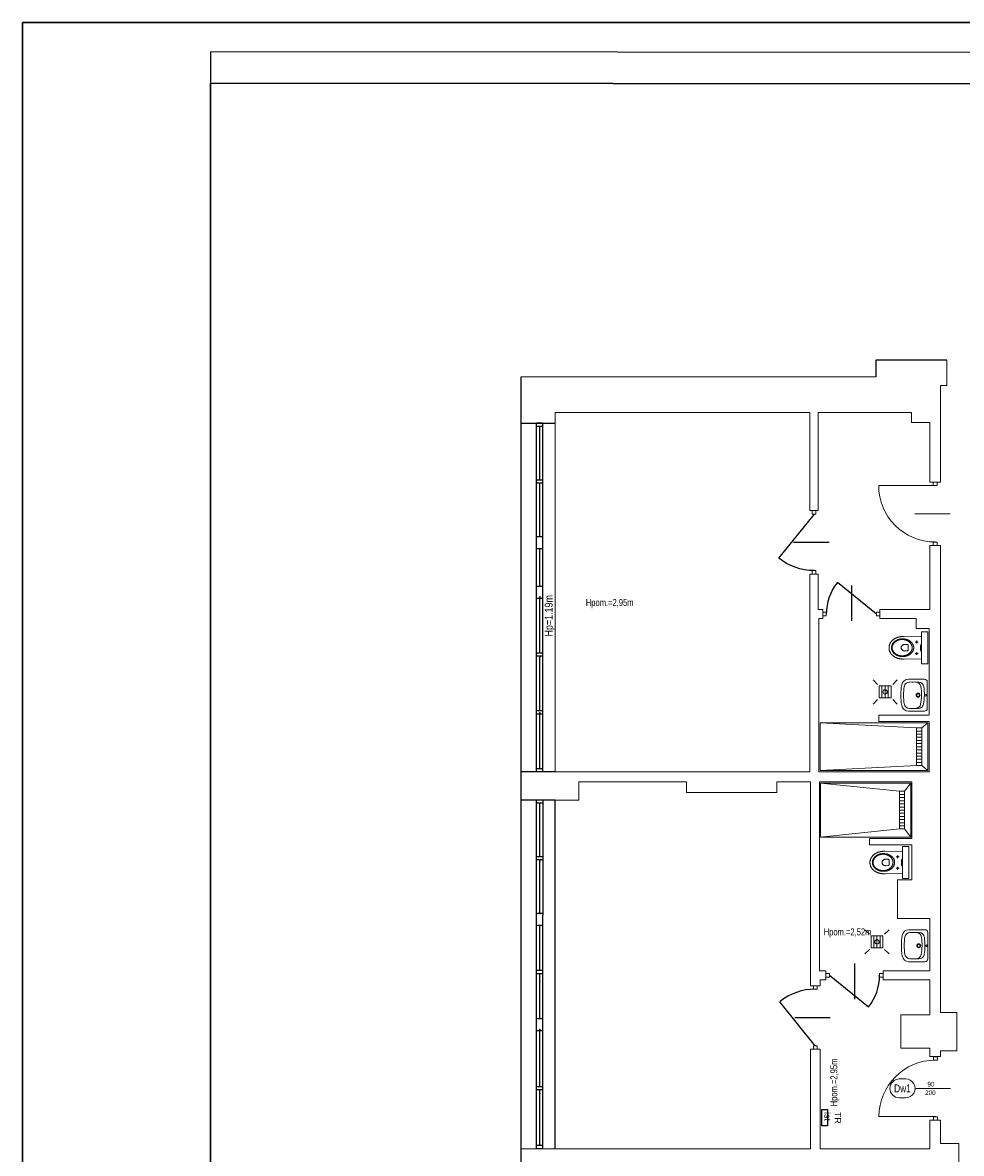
# Model space of a CAD drawing. Header units: millimetres. Extents: x 282377 to 1404227, y -783705 to 1038705.
# Tile 169 of 243: x 384780 to 386276, y 2659 to 4460. Entities that reach past the tile are written whole.
import ezdxf
from ezdxf.enums import TextEntityAlignment as Align

# ---------------------------------------------------------------- set-up
doc = ezdxf.new("R2010")
doc.units = ezdxf.units.MM
for name, color, linetype, lineweight in [('BA_drz', 7, 'Continuous', 18), ('BA_KS_ist.', 34, 'Continuous', 13), ('BA_sym', 7, 'Continuous', 18), ('BA_txc', 1, 'Continuous', 18), ('BA_txs', 2, 'Continuous', 18), ('Cienka', 7, 'Continuous', 18), ('PG_WIDOKOWE_CIENKIE', 7, 'Continuous', 18), ('PG_WYPOSAŻENIE', 9, 'Continuous', 18), ('Przekrojowa', 60, 'Continuous', 18), ('WYPOSAŻENIE GARAŻU', 253, 'Continuous', 5)]:
    doc.layers.add(name, color=color, linetype=linetype, lineweight=lineweight)
doc.styles.add('BIKTC', font='bikromsw.shx', dxfattribs={"width": 0.8})
doc.styles.add('BIKTS', font='bikromsw.shx', dxfattribs={"width": 0.85})
doc.styles.get("Standard").update_dxf_attribs({"font": 'arial.ttf'})

# ---------------------------------------------------------------- blocks, each defined once
blk = doc.blocks.new('A$Cd28b784c')
at = {"lineweight": 18}
h = blk.add_hatch(color=256, dxfattribs=at)
h.dxf.hatch_style = 1
h.paths.add_polyline_path([(18.5, 22.2), (18.4, 23), (18.1, 23.6), (17.8, 24.1), (17.3, 24.4), (16.9, 24.5), (16.9, 13.9), (17.3, 14), (17.8, 14.3), (18.1, 14.7), (18.4, 15.3), (18.5, 16.1)])
for p, q in [((16.9, 44.8), (6.9, 44.8)), ((6.9, -6.5), (6.9, 44.8)), ((16.9, -6.5), (16.9, 44.8)), ((16.9, -6.5), (6.9, -6.5))]:
    blk.add_line(p, q, dxfattribs=at)
at = {"lineweight": 13}
for p, q in [((44.6, 37.2), (16.9, 36.7)), ((45.2, 37.2), (44.6, 37.2)), ((45.8, 37.2), (45.2, 37.2)), ((46.4, 37.2), (45.8, 37.2)), ((47, 37.2), (46.4, 37.2)), ((47.6, 37.1), (47, 37.2)), ((48.2, 37.1), (47.6, 37.1)), ((48.7, 37), (48.2, 37.1)), ((49.3, 37), (48.7, 37)), ((49.9, 36.9), (49.3, 37)), ((50.4, 36.8), (49.9, 36.9)), ((50.9, 36.7), (50.4, 36.8)), ((51.5, 36.6), (50.9, 36.7)), ((52, 36.5), (51.5, 36.6)), ((52.5, 36.4), (52, 36.5)), ((53.1, 36.3), (52.5, 36.4)), ((53.6, 36.1), (53.1, 36.3)), ((54.1, 36), (53.6, 36.1)), ((17.3, 24.4), (16.9, 24.5)), ((17.8, 24.1), (17.3, 24.4)), ((18.1, 23.6), (17.8, 24.1)), ((18.4, 23), (18.1, 23.6)), ((18.5, 22.2), (18.4, 23)), ((18.5, 16.1), (18.5, 22.2)), ((26.8, 28.4), (22.3, 28.4)), ((23.8, 28.8), (23.7, 28.4)), ((23.7, 28.4), (23.8, 28)), ((24.1, 29.1), (23.8, 28.8)), ((23.8, 28), (24.1, 27.7)), ((24.5, 29.2), (24.1, 29.1)), ((24.1, 27.7), (24.5, 27.6)), ((24.5, 30.6), (24.5, 26.2)), ((24.9, 29.1), (24.5, 29.2)), ((24.5, 27.6), (24.9, 27.7)), ((25.2, 28.8), (24.9, 29.1)), ((24.9, 27.7), (25.2, 28)), ((25.3, 28.4), (25.2, 28.8)), ((25.2, 28), (25.3, 28.4)), ((29.3, 20.3), (29.4, 20.8)), ((29.3, 19.9), (29.3, 20.3)), ((29.3, 19.5), (29.3, 19.9)), ((29.3, 19), (29.3, 19.5)), ((29.3, 18.6), (29.3, 19)), ((29.3, 18.2), (29.3, 18.6)), ((29.3, 17.7), (29.3, 18.2)), ((29.4, 20.8), (29.5, 21.2)), ((29.5, 21.2), (29.6, 21.6)), ((29.6, 21.6), (29.7, 22)), ((29.7, 22), (29.8, 22.4)), ((29.8, 22.4), (29.9, 22.8)), ((29.9, 22.8), (30.1, 23.2)), ((30.1, 23.2), (30.2, 23.6)), ((30.2, 23.6), (30.4, 24)), ((30.4, 24), (30.6, 24.4)), ((30.6, 24.4), (30.8, 24.8)), ((30.8, 24.8), (31, 25.2)), ((31, 25.2), (31.3, 25.5)), ((31.3, 25.5), (31.5, 25.9)), ((31.5, 25.9), (31.8, 26.2)), ((31.8, 26.2), (32, 26.6)), ((31.8, 19.9), (31.9, 20.4)), ((31.8, 19.5), (31.8, 19.9)), ((31.8, 19), (31.8, 19.5)), ((31.8, 18.6), (31.8, 19)), ((31.8, 19), (31.8, 19)), ((31.8, 18.1), (31.8, 18.6)), ((31.9, 17.7), (31.8, 18.1)), ((31.9, 20.8), (32, 21.2)), ((31.9, 20.4), (31.9, 20.8)), ((32, 26.6), (32.3, 26.9)), ((32, 21.2), (32.1, 21.7)), ((32.1, 21.7), (32.2, 22.1)), ((32.2, 22.1), (32.4, 22.5)), ((32.3, 26.9), (32.6, 27.3)), ((32.4, 22.5), (32.5, 22.9)), ((32.5, 22.9), (32.7, 23.3)), ((32.6, 27.3), (32.9, 27.6)), ((32.7, 23.3), (32.8, 23.7)), ((32.8, 23.7), (33, 24.1)), ((32.9, 27.6), (33.3, 27.9)), ((33, 24.1), (33.2, 24.5)), ((33.2, 24.5), (33.5, 24.9)), ((33.3, 27.9), (33.6, 28.2)), ((33.5, 24.9), (33.7, 25.3)), ((33.6, 28.2), (33.9, 28.5)), ((33.7, 25.3), (34, 25.6)), ((33.9, 28.5), (34.3, 28.8)), ((34, 25.6), (34.2, 26)), ((34.2, 26), (34.5, 26.3)), ((34.3, 28.8), (34.6, 29.1)), ((34.5, 26.3), (34.8, 26.7)), ((34.6, 29.1), (35, 29.4)), ((34.8, 26.7), (35.1, 27)), ((35, 29.4), (35.4, 29.7)), ((35.1, 27), (35.4, 27.3)), ((35.4, 29.7), (35.8, 29.9)), ((35.4, 27.3), (35.8, 27.7)), ((35.8, 29.9), (36.2, 30.2)), ((35.8, 27.7), (36.1, 28)), ((36.1, 28), (36.5, 28.3)), ((36.2, 30.2), (36.6, 30.4)), ((36.5, 28.3), (36.8, 28.6)), ((36.6, 30.4), (37, 30.7)), ((36.8, 28.6), (37.2, 28.8)), ((37, 30.7), (37.5, 30.9)), ((37.2, 28.8), (37.6, 29.1)), ((37.5, 30.9), (37.9, 31.1)), ((37.6, 29.1), (38, 29.4)), ((37.9, 31.1), (38.3, 31.3)), ((38, 29.4), (38.4, 29.6)), ((38, 22), (38.1, 22.7)), ((38, 19.3), (38, 22)), ((38, 16), (38, 19.3)), ((38.1, 22.7), (38.3, 23.3)), ((38.3, 31.3), (38.8, 31.5)), ((38.3, 23.3), (38.6, 23.6)), ((38.4, 29.6), (38.8, 29.9)), ((38.6, 23.6), (39, 23.9)), ((38.8, 31.5), (39.3, 31.7)), ((38.8, 29.9), (39.2, 30.1)), ((39, 23.9), (39.4, 24.1)), ((39.2, 30.1), (39.7, 30.3)), ((39.3, 31.7), (39.7, 31.9)), ((39.4, 24.1), (39.8, 24.1)), ((39.7, 31.9), (40.2, 32)), ((39.7, 30.3), (40.1, 30.5)), ((39.8, 24.1), (40.2, 24.1)), ((40.1, 30.5), (40.6, 30.7)), ((40.2, 32), (40.7, 32.2)), ((40.2, 24.1), (44, 24.2)), ((40.6, 30.7), (41, 30.9)), ((40.7, 32.2), (41.2, 32.3)), ((41, 30.9), (41.5, 31.1)), ((41.2, 32.3), (41.7, 32.5)), ((41.5, 31.1), (42, 31.2)), ((41.7, 32.5), (42.2, 32.6)), ((42, 31.2), (42.5, 31.4)), ((42.2, 32.6), (42.7, 32.7)), ((42.5, 31.4), (43, 31.5)), ((42.7, 32.7), (43.2, 32.8)), ((43, 31.5), (43.5, 31.6)), ((43.2, 32.8), (43.7, 32.9)), ((43.5, 31.6), (44, 31.7)), ((43.7, 32.9), (44.3, 32.9)), ((44, 31.7), (44.5, 31.8)), ((44, 24.2), (44.6, 24.1)), ((44.3, 32.9), (44.8, 33)), ((44.5, 31.8), (45, 31.9)), ((44.6, 24.1), (45.1, 24)), ((44.8, 33), (45.3, 33)), ((45, 31.9), (45.5, 32)), ((45.1, 24), (45.6, 23.9)), ((45.3, 33), (45.9, 33.1)), ((45.5, 32), (46.1, 32)), ((45.6, 23.9), (46.1, 23.7)), ((45.9, 33.1), (46.4, 33.1)), ((46.1, 32), (46.6, 32.1)), ((46.1, 23.7), (46.5, 23.4)), ((46.4, 33.1), (47, 33.1)), ((46.5, 23.4), (46.9, 23.2)), ((46.6, 32.1), (47.2, 32.1)), ((46.9, 23.2), (47.4, 22.8)), ((47, 33.1), (47.5, 33.1)), ((47.2, 32.1), (47.7, 32.1)), ((47.4, 22.8), (47.7, 22.5)), ((47.5, 33.1), (48.1, 33.1)), ((47.7, 32.1), (47.7, 32.1)), ((47.7, 32.1), (48.2, 32.1)), ((47.7, 22.5), (48.1, 22.1)), ((48.1, 33.1), (48.6, 33)), ((48.1, 22.1), (48.4, 21.7)), ((48.2, 32.1), (48.8, 32.1)), ((48.4, 21.7), (48.7, 21.3)), ((48.6, 33), (49.1, 33)), ((48.7, 21.3), (48.9, 20.8)), ((48.8, 32.1), (49.3, 32)), ((48.9, 20.8), (49.1, 20.4)), ((49.1, 33), (49.7, 32.9)), ((49.1, 20.4), (49.2, 19.9)), ((49.2, 18.1), (49.1, 17.7)), ((49.2, 19.9), (49.3, 19.5)), ((49.3, 18.6), (49.2, 18.1)), ((49.3, 32), (49.9, 32)), ((49.3, 19.5), (49.3, 19)), ((49.3, 19), (49.3, 18.6)), ((49.7, 32.9), (50.2, 32.9)), ((49.9, 32), (50.4, 31.9)), ((50.2, 32.9), (50.7, 32.8)), ((50.4, 31.9), (50.9, 31.8)), ((50.7, 32.8), (51.2, 32.7)), ((50.9, 31.8), (51.4, 31.7)), ((51.2, 32.7), (51.7, 32.6)), ((51.4, 31.7), (51.9, 31.6)), ((51.7, 32.6), (52.2, 32.5)), ((51.9, 31.6), (52.4, 31.5)), ((52.2, 32.5), (52.7, 32.3)), ((52.4, 31.5), (52.9, 31.4)), ((52.7, 32.3), (53.2, 32.2)), ((52.9, 31.4), (53.4, 31.2)), ((53.2, 32.2), (53.7, 32)), ((53.4, 31.2), (53.9, 31.1)), ((53.7, 32), (54.2, 31.9)), ((53.9, 31.1), (54.4, 30.9)), ((54.6, 35.8), (54.1, 36)), ((54.2, 31.9), (54.7, 31.7)), ((54.4, 30.9), (54.8, 30.7)), ((55.1, 35.7), (54.6, 35.8)), ((54.7, 31.7), (55.1, 31.5)), ((54.8, 30.7), (55.3, 30.5)), ((55.5, 35.5), (55.1, 35.7)), ((55.1, 31.5), (55.6, 31.3)), ((55.3, 30.5), (55.7, 30.3)), ((56, 35.4), (55.5, 35.5)), ((55.6, 31.3), (56, 31.1)), ((55.7, 30.3), (56.2, 30.1)), ((56.5, 35.2), (56, 35.4)), ((56, 31.1), (56.5, 30.9)), ((56.2, 30.1), (56.6, 29.9)), ((56.9, 35), (56.5, 35.2)), ((56.5, 30.9), (56.9, 30.7)), ((56.6, 29.9), (57, 29.6)), ((57.4, 34.8), (56.9, 35)), ((56.9, 30.7), (57.3, 30.4)), ((57, 29.6), (57.4, 29.4)), ((57.3, 30.4), (57.7, 30.2)), ((57.8, 34.6), (57.4, 34.8)), ((57.4, 29.4), (57.8, 29.1)), ((57.7, 30.2), (58.1, 29.9)), ((58.3, 34.4), (57.8, 34.6)), ((57.8, 29.1), (58.2, 28.8)), ((58.1, 29.9), (58.5, 29.7)), ((58.2, 28.8), (58.6, 28.6)), ((58.7, 34.2), (58.3, 34.4)), ((58.5, 29.7), (58.9, 29.4)), ((58.6, 28.6), (58.9, 28.3)), ((59.1, 34), (58.7, 34.2)), ((58.9, 29.4), (59.3, 29.1)), ((58.9, 28.3), (59.3, 28)), ((59.5, 33.7), (59.1, 34)), ((59.3, 29.1), (59.6, 28.8)), ((59.3, 28), (59.6, 27.7)), ((59.9, 33.5), (59.5, 33.7)), ((59.6, 28.8), (60, 28.5)), ((59.6, 27.7), (60, 27.3)), ((60.3, 33.2), (59.9, 33.5)), ((60, 28.5), (60.3, 28.2)), ((60, 27.3), (60.3, 27)), ((60.7, 33), (60.3, 33.2)), ((60.3, 28.2), (60.7, 27.9)), ((60.3, 27), (60.6, 26.7)), ((60.6, 26.7), (60.9, 26.3)), ((61.1, 32.7), (60.7, 33)), ((60.7, 27.9), (61, 27.6)), ((60.9, 26.3), (61.2, 26)), ((61, 27.6), (61.3, 27.3)), ((61.5, 32.5), (61.1, 32.7)), ((61.2, 26), (61.4, 25.6)), ((61.3, 27.3), (61.6, 26.9)), ((61.4, 25.6), (61.7, 25.3)), ((61.8, 32.2), (61.5, 32.5)), ((61.6, 26.9), (61.9, 26.6)), ((61.7, 25.3), (61.9, 24.9)), ((62.2, 32), (61.8, 32.2)), ((61.9, 26.6), (62.1, 26.2)), ((61.9, 24.9), (62.2, 24.5)), ((62.1, 26.2), (62.4, 25.9)), ((62.5, 31.7), (62.2, 32)), ((62.2, 24.5), (62.4, 24.1)), ((62.4, 25.9), (62.7, 25.5)), ((62.4, 24.1), (62.6, 23.7)), ((62.9, 31.4), (62.5, 31.7)), ((62.6, 23.7), (62.7, 23.3)), ((62.7, 25.5), (62.9, 25.2)), ((62.7, 23.3), (62.9, 22.9)), ((63.2, 31.1), (62.9, 31.4)), ((62.9, 25.2), (63.1, 24.8)), ((62.9, 22.9), (63, 22.5)), ((63, 22.5), (63.2, 22.1)), ((63.1, 24.8), (63.3, 24.4)), ((63.5, 30.8), (63.2, 31.1)), ((63.2, 22.1), (63.3, 21.7)), ((63.3, 24.4), (63.5, 24)), ((63.3, 21.7), (63.4, 21.2)), ((63.4, 21.2), (63.5, 20.8)), ((63.8, 30.5), (63.5, 30.8)), ((63.5, 24), (63.7, 23.6)), ((63.5, 20.8), (63.5, 20.4)), ((63.5, 20.4), (63.6, 19.9)), ((63.6, 18.1), (63.5, 17.7)), ((63.6, 19.9), (63.6, 19.5)), ((63.6, 19.5), (63.6, 19)), ((63.6, 19), (63.6, 19)), ((63.6, 19), (63.6, 18.6)), ((63.6, 18.6), (63.6, 18.1)), ((63.7, 23.6), (63.8, 23.2)), ((64.1, 30.2), (63.8, 30.5)), ((63.8, 23.2), (64, 22.8)), ((64, 22.8), (64.1, 22.4)), ((64.4, 29.9), (64.1, 30.2)), ((64.1, 22.4), (64.3, 22)), ((64.3, 22), (64.4, 21.6)), ((64.7, 29.6), (64.4, 29.9)), ((64.4, 21.6), (64.4, 21.2)), ((64.4, 21.2), (64.5, 20.8)), ((64.5, 20.8), (64.6, 20.3)), ((64.6, 20.3), (64.6, 19.9)), ((64.6, 19.9), (64.6, 19.5)), ((64.6, 19.5), (64.7, 19)), ((64.7, 19), (64.6, 18.6)), ((64.6, 18.6), (64.6, 18.2)), ((64.6, 18.2), (64.6, 17.7)), ((65, 29.3), (64.7, 29.6)), ((64.7, 19), (64.7, 19)), ((65.2, 28.9), (65, 29.3)), ((65.5, 28.6), (65.2, 28.9)), ((65.7, 28.3), (65.5, 28.6)), ((66, 27.9), (65.7, 28.3)), ((66.2, 27.6), (66, 27.9)), ((66.4, 27.3), (66.2, 27.6)), ((66.6, 26.9), (66.4, 27.3)), ((66.8, 26.5), (66.6, 26.9)), ((67, 26.2), (66.8, 26.5)), ((67.2, 25.8), (67, 26.2)), ((67.4, 25.5), (67.2, 25.8)), ((67.5, 25.1), (67.4, 25.5)), ((67.7, 24.7), (67.5, 25.1)), ((67.8, 24.3), (67.7, 24.7)), ((67.9, 24), (67.8, 24.3)), ((68, 23.6), (67.9, 24)), ((68.2, 23.2), (68, 23.6)), ((68.2, 22.8), (68.2, 23.2)), ((68.3, 22.4), (68.2, 22.8)), ((68.4, 22), (68.3, 22.4)), ((68.5, 21.6), (68.4, 22)), ((68.5, 21.2), (68.5, 21.6)), ((68.6, 20.8), (68.5, 21.2)), ((68.6, 20.4), (68.6, 20.8)), ((68.6, 20), (68.6, 20.4)), ((68.6, 19.6), (68.6, 20)), ((68.6, 19.2), (68.6, 19.6)), ((68.6, 18.8), (68.6, 19.2)), ((68.6, 18.4), (68.6, 18.8)), ((68.6, 17.9), (68.6, 18.4)), ((17.3, 14), (16.9, 13.9)), ((16.9, 1.6), (44.6, 1.1)), ((17.8, 14.3), (17.3, 14)), ((18.1, 14.7), (17.8, 14.3)), ((18.4, 15.3), (18.1, 14.7)), ((18.5, 16.1), (18.4, 15.3)), ((26.8, 10), (22.3, 10)), ((23.8, 10.4), (23.7, 10)), ((23.7, 10), (23.8, 9.6)), ((24.1, 10.7), (23.8, 10.4)), ((23.8, 9.6), (24.1, 9.3)), ((24.5, 10.8), (24.1, 10.7)), ((24.1, 9.3), (24.5, 9.2)), ((24.5, 12.2), (24.5, 7.8)), ((24.9, 10.7), (24.5, 10.8)), ((24.5, 9.2), (24.9, 9.3)), ((25.2, 10.4), (24.9, 10.7)), ((24.9, 9.3), (25.2, 9.6)), ((25.3, 10), (25.2, 10.4)), ((25.2, 9.6), (25.3, 10)), ((29.4, 17.3), (29.3, 17.7)), ((29.5, 16.9), (29.4, 17.3)), ((29.6, 16.5), (29.5, 16.9)), ((29.7, 16.1), (29.6, 16.5)), ((29.8, 15.6), (29.7, 16.1)), ((29.9, 15.2), (29.8, 15.6)), ((30.1, 14.8), (29.9, 15.2)), ((30.2, 14.4), (30.1, 14.8)), ((30.4, 14.1), (30.2, 14.4)), ((30.6, 13.7), (30.4, 14.1)), ((30.8, 13.3), (30.6, 13.7)), ((31, 12.9), (30.8, 13.3)), ((31.3, 12.5), (31, 12.9)), ((31.5, 12.2), (31.3, 12.5)), ((31.8, 11.8), (31.5, 12.2)), ((32, 11.5), (31.8, 11.8)), ((31.9, 17.3), (31.9, 17.7)), ((32, 16.8), (31.9, 17.3)), ((32.1, 16.4), (32, 16.8)), ((32.3, 11.1), (32, 11.5)), ((32.2, 16), (32.1, 16.4)), ((32.4, 15.6), (32.2, 16)), ((32.6, 10.8), (32.3, 11.1)), ((32.5, 15.2), (32.4, 15.6)), ((32.7, 14.8), (32.5, 15.2)), ((32.9, 10.5), (32.6, 10.8)), ((32.8, 14.4), (32.7, 14.8)), ((33, 14), (32.8, 14.4)), ((33.3, 10.2), (32.9, 10.5)), ((33.2, 13.6), (33, 14)), ((33.5, 13.2), (33.2, 13.6)), ((33.6, 9.8), (33.3, 10.2)), ((33.7, 12.8), (33.5, 13.2)), ((33.9, 9.5), (33.6, 9.8)), ((34, 12.5), (33.7, 12.8)), ((34.3, 9.2), (33.9, 9.5)), ((34.2, 12.1), (34, 12.5)), ((34.5, 11.7), (34.2, 12.1)), ((34.6, 9), (34.3, 9.2)), ((34.8, 11.4), (34.5, 11.7)), ((35, 8.7), (34.6, 9)), ((35.1, 11.1), (34.8, 11.4)), ((35.4, 8.4), (35, 8.7)), ((35.4, 10.7), (35.1, 11.1)), ((35.8, 10.4), (35.4, 10.7)), ((35.8, 8.1), (35.4, 8.4)), ((36.1, 10.1), (35.8, 10.4)), ((36.2, 7.9), (35.8, 8.1)), ((36.5, 9.8), (36.1, 10.1)), ((36.6, 7.6), (36.2, 7.9)), ((36.8, 9.5), (36.5, 9.8)), ((37, 7.4), (36.6, 7.6)), ((37.2, 9.2), (36.8, 9.5)), ((37.5, 7.2), (37, 7.4)), ((37.6, 9), (37.2, 9.2)), ((37.9, 7), (37.5, 7.2)), ((38, 8.7), (37.6, 9)), ((38.3, 6.8), (37.9, 7)), ((38.1, 15.3), (38, 16)), ((38, 16), (38, 16)), ((38.4, 8.5), (38, 8.7)), ((38.3, 14.8), (38.1, 15.3)), ((38.6, 14.4), (38.3, 14.8)), ((38.8, 6.6), (38.3, 6.8)), ((38.8, 8.2), (38.4, 8.5)), ((39, 14.2), (38.6, 14.4)), ((39.2, 8), (38.8, 8.2)), ((39.3, 6.4), (38.8, 6.6)), ((39.4, 14), (39, 14.2)), ((39.7, 7.8), (39.2, 8)), ((39.7, 6.2), (39.3, 6.4)), ((39.8, 13.9), (39.4, 14)), ((40.1, 7.6), (39.7, 7.8)), ((40.2, 6), (39.7, 6.2)), ((40.2, 13.9), (39.8, 13.9)), ((40.6, 7.4), (40.1, 7.6)), ((44, 13.9), (40.2, 13.9)), ((40.7, 5.9), (40.2, 6)), ((41, 7.2), (40.6, 7.4)), ((41.2, 5.7), (40.7, 5.9)), ((41.5, 7), (41, 7.2)), ((41.7, 5.6), (41.2, 5.7)), ((42, 6.8), (41.5, 7)), ((42.2, 5.5), (41.7, 5.6)), ((42.5, 6.7), (42, 6.8)), ((42.7, 5.4), (42.2, 5.5)), ((43, 6.6), (42.5, 6.7)), ((43.2, 5.3), (42.7, 5.4)), ((43.5, 6.4), (43, 6.6)), ((43.7, 5.2), (43.2, 5.3)), ((44, 6.3), (43.5, 6.4)), ((44.3, 5.1), (43.7, 5.2)), ((44.5, 14), (44, 13.9)), ((44.5, 6.2), (44, 6.3)), ((44.8, 5.1), (44.3, 5.1)), ((45.1, 14.1), (44.5, 14)), ((45, 6.2), (44.5, 6.2)), ((44.6, 1.1), (45.2, 1.1)), ((45.3, 5), (44.8, 5.1)), ((45.5, 6.1), (45, 6.2)), ((45.6, 14.2), (45.1, 14.1)), ((45.2, 1.1), (45.8, 1.1)), ((45.9, 5), (45.3, 5)), ((46.1, 6), (45.5, 6.1)), ((46, 14.4), (45.6, 14.2)), ((45.8, 1.1), (46.4, 1.1)), ((46.4, 5), (45.9, 5)), ((46.5, 14.6), (46, 14.4)), ((46.6, 6), (46.1, 6)), ((47, 5), (46.4, 5)), ((46.4, 1.1), (47, 1.2)), ((46.9, 14.9), (46.5, 14.6)), ((47.2, 6), (46.6, 6)), ((47.3, 15.2), (46.9, 14.9)), ((47.5, 5), (47, 5)), ((47, 5), (47, 5)), ((47, 1.2), (47.6, 1.2)), ((47.7, 6), (47.2, 6)), ((47.7, 15.6), (47.3, 15.2)), ((48.1, 5), (47.5, 5)), ((47.6, 1.2), (48.1, 1.2)), ((48.1, 16), (47.7, 15.6)), ((48.2, 6), (47.7, 6)), ((47.7, 6), (47.7, 6)), ((48.4, 16.4), (48.1, 16)), ((48.6, 5), (48.1, 5)), ((48.1, 1.2), (48.7, 1.3)), ((48.8, 6), (48.2, 6)), ((48.7, 16.8), (48.4, 16.4)), ((49.1, 5.1), (48.6, 5)), ((48.9, 17.2), (48.7, 16.8)), ((48.7, 1.3), (49.3, 1.4)), ((49.3, 6), (48.8, 6)), ((49.1, 17.7), (48.9, 17.2)), ((49.7, 5.1), (49.1, 5.1)), ((49.9, 6.1), (49.3, 6)), ((49.3, 1.4), (49.8, 1.4)), ((50.2, 5.2), (49.7, 5.1)), ((49.8, 1.4), (50.4, 1.5)), ((50.4, 6.2), (49.9, 6.1)), ((50.7, 5.3), (50.2, 5.2)), ((50.9, 6.2), (50.4, 6.2)), ((50.4, 1.5), (50.9, 1.6)), ((51.2, 5.4), (50.7, 5.3)), ((51.4, 6.3), (50.9, 6.2)), ((50.9, 1.6), (51.4, 1.7)), ((51.7, 5.5), (51.2, 5.4)), ((51.9, 6.4), (51.4, 6.3)), ((51.4, 1.7), (52, 1.8)), ((52.2, 5.6), (51.7, 5.5)), ((52.4, 6.6), (51.9, 6.4)), ((52, 1.8), (52.5, 1.9)), ((52.7, 5.7), (52.2, 5.6)), ((52.9, 6.7), (52.4, 6.6)), ((52.5, 1.9), (53, 2.1)), ((53.2, 5.9), (52.7, 5.7)), ((53.4, 6.8), (52.9, 6.7)), ((53, 2.1), (53.5, 2.2)), ((53.7, 6), (53.2, 5.9)), ((53.9, 7), (53.4, 6.8)), ((53.5, 2.2), (54, 2.3)), ((54.2, 6.2), (53.7, 6)), ((54.4, 7.2), (53.9, 7)), ((54, 2.3), (54.5, 2.5)), ((54.7, 6.4), (54.2, 6.2)), ((54.8, 7.4), (54.4, 7.2)), ((54.5, 2.5), (55, 2.7)), ((55.1, 6.6), (54.7, 6.4)), ((55.3, 7.6), (54.8, 7.4)), ((55, 2.7), (55.5, 2.8)), ((55.6, 6.8), (55.1, 6.6)), ((55.7, 7.8), (55.3, 7.6)), ((55.5, 2.8), (55.9, 3)), ((56, 7), (55.6, 6.8)), ((56.2, 8), (55.7, 7.8)), ((55.9, 3), (56.4, 3.2)), ((56.5, 7.2), (56, 7)), ((56.6, 8.2), (56.2, 8)), ((56.4, 3.2), (56.8, 3.4)), ((56.9, 7.4), (56.5, 7.2)), ((57, 8.5), (56.6, 8.2)), ((56.8, 3.4), (57.3, 3.5)), ((57.3, 7.6), (56.9, 7.4)), ((57.4, 8.7), (57, 8.5)), ((57.7, 7.9), (57.3, 7.6)), ((57.3, 3.5), (57.7, 3.7)), ((57.8, 9), (57.4, 8.7)), ((58.1, 8.1), (57.7, 7.9)), ((57.7, 3.7), (58.2, 4)), ((58.2, 9.2), (57.8, 9)), ((58.5, 8.4), (58.1, 8.1)), ((58.6, 9.5), (58.2, 9.2)), ((58.2, 4), (58.6, 4.2)), ((58.9, 8.7), (58.5, 8.4)), ((58.9, 9.8), (58.6, 9.5)), ((58.6, 4.2), (59, 4.4)), ((59.3, 10.1), (58.9, 9.8)), ((59.3, 9), (58.9, 8.7)), ((59, 4.4), (59.4, 4.6)), ((59.6, 10.4), (59.3, 10.1)), ((59.6, 9.2), (59.3, 9)), ((59.4, 4.6), (59.8, 4.9)), ((60, 10.7), (59.6, 10.4)), ((60, 9.5), (59.6, 9.2)), ((59.8, 4.9), (60.2, 5.1)), ((60.3, 11.1), (60, 10.7)), ((60.3, 9.8), (60, 9.5)), ((60.2, 5.1), (60.6, 5.3)), ((60.6, 11.4), (60.3, 11.1)), ((60.7, 10.2), (60.3, 9.8)), ((60.9, 11.7), (60.6, 11.4)), ((60.6, 5.3), (61, 5.6)), ((61, 10.5), (60.7, 10.2)), ((61.2, 12.1), (60.9, 11.7)), ((61.3, 10.8), (61, 10.5)), ((61, 5.6), (61.3, 5.9)), ((61.4, 12.5), (61.2, 12.1)), ((61.6, 11.1), (61.3, 10.8)), ((61.3, 5.9), (61.7, 6.1)), ((61.7, 12.8), (61.4, 12.5)), ((61.9, 11.5), (61.6, 11.1)), ((61.9, 13.2), (61.7, 12.8)), ((61.7, 6.1), (62, 6.4)), ((62.2, 13.6), (61.9, 13.2)), ((62.1, 11.8), (61.9, 11.5)), ((62, 6.4), (62.4, 6.7)), ((62.4, 12.2), (62.1, 11.8)), ((62.4, 14), (62.2, 13.6)), ((62.6, 14.4), (62.4, 14)), ((62.7, 12.5), (62.4, 12.2)), ((62.4, 6.7), (62.7, 6.9)), ((62.7, 14.8), (62.6, 14.4)), ((62.9, 15.2), (62.7, 14.8)), ((62.9, 12.9), (62.7, 12.5)), ((62.7, 6.9), (63, 7.2)), ((63, 15.6), (62.9, 15.2)), ((63.1, 13.3), (62.9, 12.9)), ((63.2, 16), (63, 15.6)), ((63, 7.2), (63.4, 7.5)), ((63.3, 13.7), (63.1, 13.3)), ((63.3, 16.4), (63.2, 16)), ((63.4, 16.8), (63.3, 16.4)), ((63.5, 14.1), (63.3, 13.7)), ((63.5, 17.3), (63.4, 16.8)), ((63.4, 7.5), (63.7, 7.8)), ((63.5, 17.7), (63.5, 17.3)), ((63.7, 14.4), (63.5, 14.1)), ((63.8, 14.8), (63.7, 14.4)), ((63.7, 7.8), (64, 8.1)), ((64, 15.2), (63.8, 14.8)), ((64.1, 15.6), (64, 15.2)), ((64, 8.1), (64.3, 8.4)), ((64.3, 16.1), (64.1, 15.6)), ((64.4, 16.5), (64.3, 16.1)), ((64.3, 8.4), (64.5, 8.8)), ((64.5, 17.3), (64.4, 16.9)), ((64.4, 16.9), (64.4, 16.5)), ((64.6, 17.7), (64.5, 17.3)), ((64.5, 8.8), (64.8, 9.1)), ((64.8, 9.1), (65.1, 9.4)), ((65.1, 9.4), (65.3, 9.7)), ((65.3, 9.7), (65.6, 10.1)), ((65.6, 10.1), (65.8, 10.4)), ((65.8, 10.4), (66.1, 10.7)), ((66.1, 10.7), (66.3, 11.1)), ((66.3, 11.1), (66.5, 11.4)), ((66.5, 11.4), (66.7, 11.8)), ((66.7, 11.8), (66.9, 12.2)), ((66.9, 12.2), (67.1, 12.5)), ((67.1, 12.5), (67.2, 12.9)), ((67.2, 12.9), (67.4, 13.3)), ((67.4, 13.3), (67.5, 13.6)), ((67.5, 13.6), (67.7, 14)), ((67.7, 14), (67.8, 14.4)), ((67.8, 14.4), (67.9, 14.8)), ((67.9, 14.8), (68.1, 15.2)), ((68.1, 15.2), (68.2, 15.5)), ((68.2, 15.5), (68.3, 15.9)), ((68.3, 16.3), (68.4, 16.7)), ((68.3, 15.9), (68.3, 16.3)), ((68.4, 16.7), (68.5, 17.1)), ((68.5, 17.5), (68.6, 17.9)), ((68.5, 17.1), (68.5, 17.5))]:
    blk.add_line(p, q, dxfattribs=at)
blk = doc.blocks.new('A$Cf7835451')
at = {"layer": 'PG_WIDOKOWE_CIENKIE', "lineweight": 18}
for p, q in [((0, 4.5), (0, 46.4)), ((30, 50.9), (4.5, 50.9)), ((13.6, 46.3), (18.9, 46.4)), ((17.3, 46.2), (17.3, 46.3)), ((18.1, 46.3), (28.4, 46.5)), ((19.1, 46.3), (19.1, 46.4)), ((24.4, 46.4), (21.8, 46.4)), ((21.8, 46.4), (21.8, 46.4)), ((21.8, 46.4), (21.8, 46.4)), ((22.5, 46.4), (22.5, 46.4)), ((23.6, 46.4), (23.6, 46.4)), ((30, 0), (4.5, 0)), ((14.2, 4.5), (19.5, 4.5)), ((17.3, 4.5), (17.3, 4.6)), ((28.4, 4.5), (19.1, 4.5))]:
    blk.add_line(p, q, dxfattribs=at)
for centre, radius in [((2.3, 25.5), 1.36), ((14.5, 25.5), 3.18), ((14.5, 25.5), 2.27)]:
    blk.add_circle(centre, radius, dxfattribs=at)
for centre, radius, start, end in [((4.5, 46.4), 4.55, 90, 180), ((92.8, 26.6), 88.2, 171.7206, 190.0289), ((13.7, 38.1), 8.18, 90.8747, 171.7206), ((97.4, 26.6), 88.2, 171.7206, 190.0289), ((18.2, 38.1), 8.18, 90.8747, 171.7206), ((28.4, 38.2), 8.18, 9.1541, 90), ((30, 40), 10.9, 10.2403, 90), ((-50.5, 25.5), 88.2, 350.8459, 9.1541), ((-50.5, 25.5), 92.7, 349.7597, 10.2403), ((4.5, 4.5), 4.55, 180, 270), ((14.1, 12.6), 8.18, 190.0289, 270.8747), ((18.6, 12.7), 8.18, 190.0289, 264.7924), ((28.4, 12.7), 8.18, 270, 350.8459), ((30, 10.9), 10.9, 270, 349.7597)]:
    blk.add_arc(centre, radius, start, end, dxfattribs=at)
blk = doc.blocks.new('jamb')
blk.add_lwpolyline([(-0.5, -0.5), (-0.5, 0.5), (0.5, 0.5), (0.5, -0.5)], close=True)
blk = doc.blocks.new('A$C78652c8a')
at = {"extrusion": (0, 0, -1)}
blk.add_line((45, 24), (45, 80.5), dxfattribs=at)
at = {"color": 0, "extrusion": (0, 0, -1)}
blk.add_line((0, 56.6), (70, 0), dxfattribs=at)
blk.add_arc((0, 56.6), 90, 180, 218.9662, dxfattribs=at)
blk = doc.blocks.new('symdrz')
blk.add_lwpolyline([(-10, -30, -1), (-10, 30), (10, 30, -1), (10, -30)], format="xyb", close=True)
at = {"style": 'BIKTS', "width": 0.8}
blk.add_attdef('SYMDRZ', text='', height=25, dxfattribs=at).set_placement((0, 0), align=Align.MIDDLE)
blk.add_attdef('SZERDRZ', text='', height=25, dxfattribs=at).set_placement((77.1, 8.8), align=Align.CENTER)
blk.add_attdef('WYSDRZ', text='', height=25, dxfattribs=at).set_placement((77.1, -9.5), align=Align.TOP_CENTER)
blk = doc.blocks.new('dr1h901')
at = {"color": 7}
blk.add_line((-0.5, 0), (-0.5, 1), dxfattribs=at)
blk.add_line((0, 0.362), (0, -0.266))
blk.add_arc((-0.5, 0), 1, 0, 90, dxfattribs=at)
blk = doc.blocks.new('A$C21bf213d')
at = {"color": 251, "lineweight": 20, "true_color": 0x636466}
for p, q in [((-902.9, 1934.5), (-902.9, 1934.5)), ((-902.1, 1934.8), (-902.1, 1934.8)), ((-1858.4, 1918.5), (-1858.4, 1918.5)), ((-1871.3, 1520.6), (-1871.3, 1520.6)), ((-1879.5, 770.2), (-1879.5, 770.2))]:
    blk.add_line(p, q, dxfattribs=at)
at = {"layer": 'BA_KS_ist.', "color": 34}
for p, q in [((-917.2, 1958.7), (-910, 1951.5)), ((-907.5, 1949), (-888.5, 1949)), ((-907.5, 1929.9), (-907.5, 1949)), ((-903.1, 1949), (-903.1, 1929.9)), ((-898, 1949), (-898, 1929.9)), ((-892.9, 1949), (-892.9, 1929.9)), ((-888.5, 1949), (-888.5, 1929.9)), ((-885.9, 1951.5), (-878.8, 1958.7)), ((-1873.5, 1942.4), (-1866.4, 1935.2)), ((-1863.8, 1932.7), (-1844.8, 1932.7)), ((-1863.8, 1913.7), (-1863.8, 1932.7)), ((-1859.4, 1932.7), (-1859.4, 1913.7)), ((-1854.3, 1932.7), (-1854.3, 1913.7)), ((-1849.2, 1932.7), (-1849.2, 1913.7)), ((-1844.8, 1932.7), (-1844.8, 1913.7)), ((-1842.2, 1935.2), (-1835.1, 1942.4)), ((-917.2, 1920.2), (-910, 1927.4)), ((-888.5, 1929.9), (-907.5, 1929.9)), ((-878.8, 1920.2), (-885.9, 1927.4)), ((-1873.5, 1904), (-1866.4, 1911.1)), ((-1844.8, 1913.7), (-1863.8, 1913.7)), ((-1835.1, 1904), (-1842.2, 1911.1)), ((-1886.4, 1544.5), (-1879.3, 1537.3)), ((-1876.7, 1534.8), (-1857.7, 1534.8)), ((-1876.7, 1515.7), (-1876.7, 1534.8)), ((-1872.3, 1534.8), (-1872.3, 1515.7)), ((-1867.2, 1534.8), (-1867.2, 1515.7)), ((-1862.1, 1534.8), (-1862.1, 1515.7)), ((-1857.7, 1534.8), (-1857.7, 1515.7)), ((-1855.2, 1537.3), (-1848, 1544.5)), ((-1886.4, 1506), (-1879.3, 1513.2)), ((-1857.7, 1515.7), (-1876.7, 1515.7)), ((-1848, 1506), (-1855.2, 1513.2)), ((-1894.7, 794.1), (-1887.5, 786.9)), ((-1863.4, 786.9), (-1856.2, 794.1)), ((-1885, 784.4), (-1865.9, 784.4)), ((-1885, 765.3), (-1885, 784.4)), ((-1880.5, 784.4), (-1880.5, 765.3)), ((-1875.4, 784.4), (-1875.4, 765.3)), ((-1870.4, 784.4), (-1870.4, 765.3)), ((-1865.9, 784.4), (-1865.9, 765.3)), ((-1894.7, 755.7), (-1887.5, 762.8)), ((-1865.9, 765.3), (-1885, 765.3)), ((-1856.2, 755.7), (-1863.4, 762.8)), ((-791.6, 517.2), (-784.4, 510)), ((-781.9, 507.5), (-762.8, 507.5)), ((-781.9, 488.4), (-781.9, 507.5)), ((-777.4, 507.5), (-777.4, 488.4)), ((-772.3, 507.5), (-772.3, 488.4)), ((-767.3, 507.5), (-767.3, 488.4)), ((-762.8, 507.5), (-762.8, 488.4)), ((-760.3, 510), (-753.1, 517.2)), ((-375.2, 511.3), (-368, 504.2)), ((-343.9, 504.2), (-336.8, 511.3)), ((-762.8, 488.4), (-781.9, 488.4)), ((-365.5, 501.6), (-346.5, 501.6)), ((-365.5, 482.6), (-365.5, 501.6)), ((-361.1, 501.6), (-361.1, 482.6)), ((-356, 501.6), (-356, 482.6)), ((-350.9, 501.6), (-350.9, 482.6)), ((-346.5, 501.6), (-346.5, 482.6)), ((-1418.5, 485.9), (-1411.4, 478.8)), ((-1408.8, 476.2), (-1389.8, 476.2)), ((-1408.8, 457.2), (-1408.8, 476.2)), ((-1404.4, 476.2), (-1404.4, 457.2)), ((-1399.3, 476.2), (-1399.3, 457.2)), ((-1394.2, 476.2), (-1394.2, 457.2)), ((-1389.8, 476.2), (-1389.8, 457.2)), ((-1387.2, 478.8), (-1380.1, 485.9)), ((-791.6, 478.7), (-784.4, 485.9)), ((-753.1, 478.7), (-760.3, 485.9)), ((-375.2, 472.9), (-368, 480)), ((-346.5, 482.6), (-365.5, 482.6)), ((-336.8, 472.9), (-343.9, 480)), ((-1418.5, 447.5), (-1411.4, 454.6)), ((-1389.8, 457.2), (-1408.8, 457.2)), ((-1380.1, 447.5), (-1387.2, 454.6))]:
    blk.add_line(p, q, dxfattribs=at)
at = {"layer": 'BA_KS_ist.', "linetype": 'Continuous', "ltscale": 25}
for centre in [(-1854.3, 1923.2), (-898, 1939.4), (-1867.2, 1525.2), (-1875.4, 774.9), (-772.3, 497.9), (-356, 492.1), (-1399.3, 466.7)]:
    blk.add_circle(centre, 3.5, dxfattribs=at)

msp = doc.modelspace()

# ---------------------------------------------------------------- linework, layer by layer
for p, q in [((386252.4, 3922.2), (386139.6, 3922.2)), ((386139.6, 3922.2), (386139.6, 3895.9)), ((385574.5, 1398.9), (385574.5, 3895.9)), ((385574.5, 3821.9), (385628.5, 3821.9)), ((385599, 3640.9), (385599, 3821.9)), ((385609, 3821.9), (385599, 3821.9)), ((385609, 3640.9), (385609, 3821.9)), ((385609, 3816.9), (385599, 3816.9)), ((385604, 3731.5), (385604, 3816.9)), ((385609, 3731.5), (385599, 3731.5)), ((385609, 3726.5), (385599, 3726.5)), ((385604, 3641.1), (385604, 3726.5)), ((385609, 3641.1), (385599, 3641.1)), ((385599, 3266.9), (385599, 3640.9)), ((385609, 3266.9), (385609, 3640.9)), ((385609, 3622.1), (385599, 3622.1)), ((385604, 3562.1), (385604, 3622.1)), ((385609, 3562.1), (385599, 3562.1)), ((385609, 3543.1), (385599, 3543.1)), ((385604, 3456.1), (385604, 3543.1)), ((385609, 3456.1), (385599, 3456.1)), ((385609, 3451.1), (385599, 3451.1)), ((385604, 3364), (385604, 3451.1)), ((385609, 3364), (385599, 3364)), ((385609, 3359), (385599, 3359)), ((385604, 3271.9), (385604, 3359)), ((385628.5, 3266.9), (385574.5, 3266.9)), ((385609, 3271.9), (385599, 3271.9)), ((385609, 3266.9), (385599, 3266.9)), ((385628.5, 3221.9), (385574.5, 3221.9)), ((385609, 3221.9), (385599, 3221.9)), ((385599, 3038.9), (385599, 3221.9)), ((385609, 3216.9), (385599, 3216.9)), ((385604, 3131.6), (385604, 3216.9)), ((385609, 3221.9), (385609, 3038.9)), ((385628.5, 2666.9), (385628.5, 3221.9)), ((385609, 3131.6), (385599, 3131.6)), ((385609, 3126.6), (385599, 3126.6)), ((385604, 3041.4), (385604, 3126.6)), ((385609, 3041.4), (385599, 3041.4)), ((385599, 2666.9), (385599, 3038.9)), ((385609, 2666.9), (385609, 3038.9)), ((385609, 3022.4), (385599, 3022.4)), ((385604, 2950.4), (385604, 3022.4)), ((385609, 2950.4), (385599, 2950.4)), ((385609, 2950.4), (385599, 2950.4)), ((385609, 2945.4), (385599, 2945.4)), ((385604, 2873.4), (385604, 2945.4)), ((385609, 2873.4), (385599, 2873.4)), ((385609, 2854.4), (385599, 2854.4)), ((385604, 2765.6), (385604, 2854.4)), ((385609, 2765.6), (385599, 2765.6)), ((385609, 2760.6), (385599, 2760.6)), ((385604, 2671.9), (385604, 2760.6)), ((385609, 2671.9), (385599, 2671.9)), ((385609, 2666.9), (385599, 2666.9))]:
    msp.add_line(p, q)
at = {"lineweight": 20}
for p, q in [((385574.5, 3895.9), (386139.6, 3895.9)), ((386252.4, 3881.9), (386242.5, 3881.9)), ((386242.5, 3881.9), (386242.5, 3728.4)), ((386034.5, 3838.9), (385628.5, 3838.9)), ((385628.5, 3838.9), (385628.5, 3266.9)), ((386034.5, 3682.9), (386034.5, 3838.9)), ((386047.5, 3682.9), (386047.5, 3838.9)), ((386196.5, 3838.9), (386047.5, 3838.9)), ((386196.5, 3838.9), (386196.5, 3822.9)), ((386225.5, 3822.9), (386196.5, 3822.9)), ((386225.5, 3728.4), (386225.5, 3822.9)), ((386242.5, 3728.4), (386225.5, 3728.4)), ((386047.5, 3682.9), (386034.5, 3682.9)), ((386225.5, 3525.4), (386225.5, 3627.4)), ((386242.5, 3627.4), (386225.5, 3627.4)), ((386242.5, 3627.4), (386242.5, 2883.9)), ((386034.5, 3266.9), (386034.5, 3581.9)), ((386047.5, 3581.9), (386034.5, 3581.9)), ((386047.5, 3525.4), (386047.5, 3581.9)), ((386047.5, 3525.4), (386055, 3525.4)), ((386055, 3525.4), (386055, 3510.9)), ((386225.5, 3525.4), (386146, 3525.4)), ((386146, 3525.4), (386146, 3510.9)), ((386048.5, 3266.9), (386048.5, 3510.9)), ((386055, 3510.9), (386048.5, 3510.9)), ((386203.5, 3510.9), (386146, 3510.9)), ((386203.5, 3494.9), (386203.5, 3510.9)), ((386224.5, 3494.9), (386203.5, 3494.9)), ((386224.5, 3356.9), (386224.5, 3494.9)), ((386144.5, 3346.9), (386144.5, 3356.9)), ((386224.5, 3356.9), (386144.5, 3356.9)), ((386224.5, 3346.9), (386144.5, 3346.9)), ((386224.5, 3266.9), (386224.5, 3346.9)), ((386034.5, 3266.9), (385628.5, 3266.9)), ((386224.5, 3266.9), (386048.5, 3266.9)), ((385837.5, 3250.9), (385666, 3250.9)), ((385666, 3221.9), (385666, 3250.9)), ((385837.5, 3250.9), (385837.5, 3233.9)), ((386035.5, 3250.9), (385981.5, 3250.9)), ((386035.5, 3250.9), (385981.5, 3250.9)), ((385981.5, 3250.9), (385981.5, 3233.9)), ((386035.5, 3250.9), (386035.5, 2926.4)), ((386049.5, 3250.9), (386049.5, 2949.9)), ((386197, 3250.9), (386049.5, 3250.9)), ((386197, 3250.9), (386197, 3160.9)), ((385981.5, 3233.9), (385837.5, 3233.9)), ((385666, 3221.9), (385628.5, 3221.9)), ((386197, 3160.9), (386129.5, 3160.9)), ((386129.5, 3160.9), (386129.5, 3150.9)), ((386197, 3150.9), (386129.5, 3150.9)), ((386197, 3150.9), (386197, 3094.9)), ((386197, 3094.9), (386174, 3094.9)), ((386174, 3033.4), (386174, 3094.9)), ((386225.5, 3033.4), (386174, 3033.4)), ((386225.5, 3033.4), (386174, 3033.4)), ((386225.5, 3033.4), (386225.5, 2949.9)), ((386049.5, 2949.9), (386060, 2949.9)), ((386050.5, 2926.4), (386050.5, 2935.9)), ((386060, 2935.9), (386050.5, 2935.9)), ((386060, 2949.9), (386060, 2935.9)), ((386225.5, 2949.9), (386151, 2949.9)), ((386151, 2949.9), (386151, 2935.9)), ((386225.5, 2935.9), (386151, 2935.9)), ((386225.5, 2935.9), (386225.5, 2879.9)), ((386050.5, 2926.4), (386035.5, 2926.4)), ((386242.5, 2883.9), (386268.5, 2883.9)), ((386268.5, 2883.9), (386268.5, 2822.9)), ((386179.5, 2826.9), (386179.5, 2879.9)), ((386179.5, 2879.9), (386225.5, 2879.9)), ((386225.5, 2826.9), (386179.5, 2826.9)), ((386225.5, 2826.9), (386225.5, 2813.4)), ((386225.5, 2813.4), (386225.5, 2826.9)), ((386050.5, 2825.4), (386035.5, 2825.4)), ((386035.5, 2825.4), (386035.5, 2666.9)), ((386050.5, 2666.9), (386050.5, 2825.4)), ((386242.5, 2813.4), (386225.5, 2813.4)), ((386268.5, 2822.9), (386242.5, 2822.9)), ((386242.5, 2822.9), (386242.5, 2813.4)), ((386242.5, 2712.4), (386225.5, 2712.4)), ((386225.5, 2712.4), (386225.5, 2666.9)), ((386242.5, 2712.4), (386242.5, 2674.9)), ((386035.5, 2666.9), (385574.5, 2666.9)), ((386225.5, 2666.9), (386050.5, 2666.9)), ((386271.5, 2674.9), (386242.5, 2674.9)), ((386271.5, 2674.9), (386271.5, 2617.9))]:
    msp.add_line(p, q, dxfattribs=at)
at = {"color": 0, "extrusion": (0, 0, -1)}
for p, q in [((386140.5, 3518.1), (386078.3, 3568.5)), ((386065.5, 2942.9), (386127.7, 2892.6))]:
    msp.add_line(p, q, dxfattribs=at)
at = {"extrusion": (0, 0, -1)}
for p, q in [((386100.5, 3563.7), (386100.5, 3507.2)), ((386105.5, 2961.6), (386105.5, 2905.1))]:
    msp.add_line(p, q, dxfattribs=at)
at = {"linetype": 'Continuous', "lineweight": 25}
msp.add_lwpolyline([(389617.5, 1006.4), (389617.5, 4409.9), (385079.1, 4413.2), (385079.1, 1009.7)], close=True, dxfattribs=at)
at = {"color": 18, "true_color": 0x000000}
msp.add_lwpolyline([(386053.5, 2703.3), (386053.5, 2729.2), (386062.4, 2729.2), (386062.4, 2703.3)], close=True, dxfattribs=at)
for centre, start, end in [((386140.5, 3518.1), 141.0338, 180), ((386065.5, 2942.9), 321.0338, 0)]:
    msp.add_arc(centre, 80, start, end)
for p in [(385604, 3545.6), (385604, 3450.1), (385604, 3450.1), (385604, 3361), (385604, 3361), (385604, 3125.3), (385604, 3041.4), (385604, 2933.3), (385604, 2933.3), (385604, 2856.9), (385604, 2856.9), (385604, 2755), (385604, 2755)]:
    msp.add_point(p)
at = {"layer": 'Cienka'}
msp.add_line((386252.4, 3922.2), (386252.4, 3881.9), dxfattribs=at)
at = {"layer": 'Defpoints', "color": 2, "linetype": 'Continuous', "lineweight": 30, "flags": 128}
for points in [[(389667.5, 956.4), (389667.5, 4459.9), (384779.8, 4459.9), (384779.8, 956.4)], [(389567.5, 1056.4), (389567.5, 4359.9), (385079.1, 4363.2), (385079.1, 1059.7)]]:
    msp.add_lwpolyline(points, close=True, dxfattribs=at)
at = {"layer": 'PG_WYPOSAŻENIE', "color": 251, "true_color": 0x636466}
for p, q in [((386050.5, 3344.9), (386204.5, 3336.9)), ((386204.5, 3276.9), (386204.5, 3336.9)), ((386204.5, 3336.9), (386212.5, 3336.9)), ((386204.5, 3331.9), (386212.5, 3331.9)), ((386212.5, 3336.9), (386222.5, 3344.9)), ((386212.5, 3336.9), (386212.5, 3276.9)), ((386204.5, 3326.9), (386212.5, 3326.9)), ((386204.5, 3321.9), (386212.5, 3321.9)), ((386204.5, 3316.9), (386212.5, 3316.9)), ((386204.5, 3311.9), (386212.5, 3311.9)), ((386204.5, 3306.9), (386212.5, 3306.9)), ((386204.5, 3301.9), (386212.5, 3301.9)), ((386204.5, 3296.9), (386212.5, 3296.9)), ((386204.5, 3276.9), (386050.5, 3268.9)), ((386204.5, 3291.9), (386212.5, 3291.9)), ((386204.5, 3286.9), (386212.5, 3286.9)), ((386204.5, 3281.9), (386212.5, 3281.9)), ((386204.5, 3276.9), (386212.5, 3276.9)), ((386212.5, 3276.9), (386222.5, 3268.9)), ((386051.5, 3248.9), (386177, 3235.9)), ((386185, 3235.9), (386195, 3248.9)), ((386177, 3175.9), (386177, 3235.9)), ((386177, 3235.9), (386185, 3235.9)), ((386177, 3230.9), (386185, 3230.9)), ((386177, 3225.9), (386185, 3225.9)), ((386185, 3235.9), (386185, 3175.9)), ((386177, 3220.9), (386185, 3220.9)), ((386177, 3215.9), (386185, 3215.9)), ((386177, 3210.9), (386185, 3210.9)), ((386177, 3205.9), (386185, 3205.9)), ((386177, 3200.9), (386185, 3200.9)), ((386177, 3195.9), (386185, 3195.9)), ((386177, 3190.9), (386185, 3190.9)), ((386177, 3175.9), (386051.5, 3162.9)), ((386177, 3185.9), (386185, 3185.9)), ((386177, 3180.9), (386185, 3180.9)), ((386177, 3175.9), (386185, 3175.9)), ((386185, 3175.9), (386195, 3162.9))]:
    msp.add_line(p, q, dxfattribs=at)
for points in [[(386050.5, 3344.9), (386050.5, 3268.9), (386222.5, 3268.9), (386222.5, 3344.9)], [(386051.5, 3248.9), (386051.5, 3162.9), (386195, 3162.9), (386195, 3248.9)]]:
    msp.add_lwpolyline(points, close=True, dxfattribs=at)

# ---------------------------------------------------------------- block references
at = {"color": 5, "lineweight": 20, "rotation": 270}
msp.add_blockref('A$C78652c8a', (385984.4, 3677.4), dxfattribs=at)
at = {"color": 5, "lineweight": 20, "xscale": -1, "rotation": 270}
msp.add_blockref('A$C78652c8a', (385986.4, 2830.9), dxfattribs=at)
at = {"layer": 'BA_drz', "color": 18, "true_color": 0x000000}
for name, p, xscale, yscale, zscale, rotation in [('jamb', (386234, 3725.6), -5.5, 5.999999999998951, 5.5, 270), ('dr1h901', (386234, 3677.9), -90, 90, -90, 89.99999999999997), ('jamb', (386234, 3630.1), -5.5, 5.999999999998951, 5.5, 270), ('jamb', (386234.5, 2810.6), -5.5, 5.999999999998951, 5.5, 270), ('dr1h901', (386234.5, 2762.9), 90, 90, -90, 90.00000000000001), ('jamb', (386234.5, 2715.1), -5.5, 5.999999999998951, 5.5, 270)]:
    msp.add_blockref(name, p, dxfattribs=dict(at, xscale=xscale, yscale=yscale, zscale=zscale, rotation=rotation))
at = {"layer": 'BA_sym', "color": 18, "true_color": 0x000000}
ref = msp.add_blockref('symdrz', (386181.9, 2762.9), dxfattribs=dict(at, xscale=0.5000000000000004, yscale=0.5000000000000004, zscale=0.5000000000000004, rotation=2.364552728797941e-06))
ref.add_attrib('Symdrz', 'Dw1', dxfattribs={"height": 12.5, "rotation": 0, "style": 'BIKTS', "width": 0.8}).set_placement((386181.9, 2762.9), align=Align.MIDDLE_CENTER)
ref.add_attrib('Szerdrz', '90', dxfattribs={"layer": 'BA_txc', "height": 7.5, "rotation": 0, "style": 'BIKTS', "width": 0.8}).set_placement((386227.3, 2769.6), align=Align.MIDDLE_CENTER)
ref.add_attrib('Wysdrz', '200', dxfattribs={"layer": 'BA_txc', "height": 7.5, "rotation": 0, "style": 'BIKTS', "width": 0.8}).set_placement((386226.4, 2756.1), align=Align.MIDDLE_CENTER)
at = {"layer": 'PG_WIDOKOWE_CIENKIE', "lineweight": 30, "rotation": 180}
for p in [(386229.1, 3483.6), (386198.7, 3141.7)]:
    msp.add_blockref('A$Cd28b784c', p, dxfattribs=at)
at = {"layer": 'PG_WIDOKOWE_CIENKIE', "lineweight": 30, "xscale": -1}
for p in [(386221.4, 3363.5), (386222.3, 2964.6)]:
    msp.add_blockref('A$Cf7835451', p, dxfattribs=at)
at = {"layer": 'Przekrojowa'}
msp.add_blockref('A$C21bf213d', (388008.5, 1470.9), dxfattribs=at)
at = {"layer": 'WYPOSAŻENIE GARAŻU', "color": 240, "true_color": 0xed1f24, "yscale": 5.999999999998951, "zscale": 5.5}
for p, xscale, rotation in [((386041, 3680.1), 5.5, 270), ((386041, 3584.6), 5.5, 270), ((386057.8, 3518.1), -5.5, 180), ((386143.3, 3518.1), -5.5, 180), ((386062.8, 2942.9), -5.5, 180), ((386148.3, 2942.9), -5.5, 180), ((386043, 2923.6), 5.5, 270), ((386043, 2828.1), 5.5, 270)]:
    msp.add_blockref('jamb', p, dxfattribs=dict(at, xscale=xscale, rotation=rotation))

# ---------------------------------------------------------------- texts
at = {"insert": (386084.1, 2725.2), "char_height": 10, "attachment_point": 1, "rotation": 270}
msp.add_mtext_dynamic_manual_height_columns('TR\\Pist', width=650.68, gutter_width=50, heights=[0], dxfattribs=at)
at = {"layer": 'BA_txs', "color": 18, "true_color": 0x000000, "style": 'BIKTS', "width": 0.85}
msp.add_text('Hp=1.19m', height=12.5, rotation=90, dxfattribs=at).set_placement((385624.4, 3482.4))
at = {"layer": 'PG_WYPOSAŻENIE', "color": 18, "true_color": 0x000000, "char_height": 11.25, "attachment_point": 1, "style": 'BIKTC'}
for s, insert, rotation in [('Hpom.=2,95m', (385677.4, 3542.1), 360), ('Hpom.=2,52m', (386056.5, 3017.7), 360), ('Hpom.=2,95m', (386066.9, 2734.3), 90)]:
    msp.add_mtext_dynamic_manual_height_columns(s, width=976.019, gutter_width=75, heights=[0], dxfattribs=dict(at, insert=insert, rotation=rotation))

doc.saveas('drawing.dxf')
